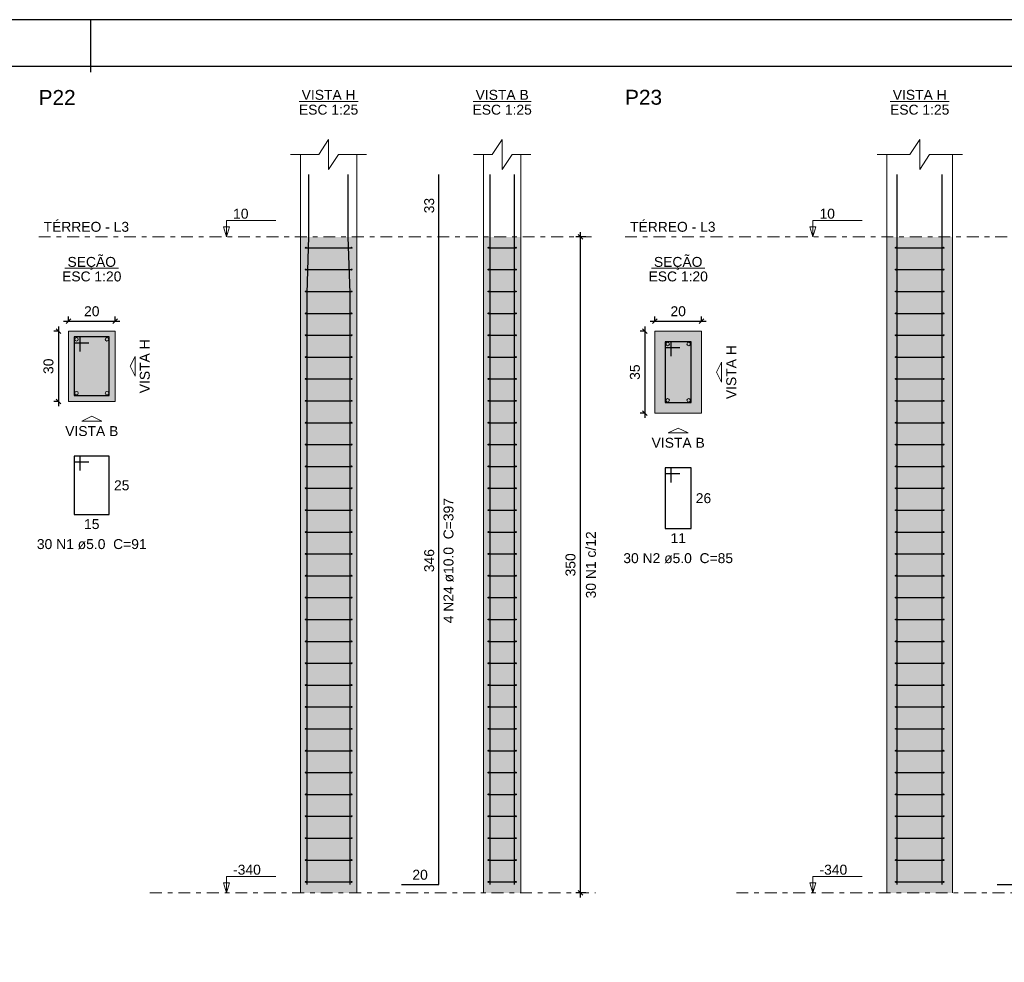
# Model space of a CAD drawing. Header units: millimetres. Extents: x 0 to 119, y 0 to 84.
# Tile 5 of 13: x 19 to 41, y 64 to 84. Entities that reach past the tile are written whole.
import ezdxf

# ---------------------------------------------------------------- set-up
doc = ezdxf.new("R2010")
doc.units = ezdxf.units.MM
doc.header["$MEASUREMENT"] = 0
doc.linetypes.add('DASHDOT', pattern=[2.54, 1.27, -0.635, 0, -0.635])
doc.linetypes.add('NULL', pattern=[0])
doc.layers.get('0').update_dxf_attribs({"lineweight": 18})
for name, color, linetype, lineweight in [('Descrição da armadura', 7, 'Continuous', 0), ('DT-Barras na forma', 2, 'Continuous', 30), ('DT-Barras no corte', 5, 'Continuous', 5), ('DT-Barras rebatidas', 2, 'Continuous', 30), ('DT-Cotas', 9, 'Continuous', 5), ('DT-Estribos na forma', 2, 'Continuous', 30), ('DT-Forma', 5, 'Continuous', 5), ('DT-Hachura seção pilares', 254, 'Continuous', 5), ('DT-Hachura vista pilares', 254, 'Continuous', 5), ('DT-Pontilhado', 9, 'DASHDOT', 5), ('DT-Textos', 7, 'Continuous', 5), ('DT-Título', 3, 'Continuous', 20), ('Textos armaduras', 7, 'Continuous', 0)]:
    doc.layers.add(name, color=color, linetype=linetype, lineweight=lineweight)
doc.layers.add('SEDUC_MARF', color=1, linetype='Continuous')
doc.layers.add('SEDUC_MARGG', color=7, linetype='Continuous')
doc.styles.add('Arial', font='txt')
doc.dimstyles.new('UM_20.000000', dxfattribs={"dimtxt": 0.18, "dimasz": 0.1, "dimexe": 0.1, "dimexo": 0.2, "dimgap": 0, "dimtad": 1, "dimtih": 1, "dimtoh": 1, "dimdec": 1, "dimlfac": 20, "dimzin": 0, "dimdsep": 46, "dimtxsty": 'Standard', "dimcen": 0.09, "dimdle": 0.1, "dimadec": 1, "dimazin": 2, "dimtfac": 1, "dimtdec": 4, "dimtofl": 0, "dimtmove": 0, "dimatfit": 3, "dimfxl": 1, "dimtolj": 1, "dimarcsym": 0})
doc.dimstyles.new('UM_25.000000', dxfattribs={"dimtxt": 0.18, "dimasz": 0.1, "dimexe": 0.1, "dimexo": 0.2, "dimgap": 0, "dimtad": 1, "dimtih": 1, "dimtoh": 1, "dimdec": 1, "dimlfac": 25, "dimzin": 0, "dimdsep": 46, "dimtxsty": 'Standard', "dimcen": 0.09, "dimdle": 0.1, "dimadec": 1, "dimazin": 2, "dimtfac": 1, "dimtdec": 4, "dimtofl": 0, "dimtmove": 0, "dimatfit": 3, "dimfxl": 1, "dimtolj": 1, "dimarcsym": 0})

# ---------------------------------------------------------------- blocks, each defined once
blk = doc.blocks.new('_Oblique')
at = {"color": 0, "linetype": 'ByBlock', "lineweight": -2}
blk.add_line((-0.5, -0.5), (0.5, 0.5), dxfattribs=at)
blk = doc.blocks.new('*D6')
at = {"layer": 'Defpoints', "color": 0}
for p in [(20.531167, 77.453308), (20.319367, 75.953308), (20.531167, 75.953308)]:
    blk.add_point(p, dxfattribs=at)
at = {"layer": 'DT-Cotas', "color": 0, "lineweight": -2}
for p, q in [((20.331167, 77.453308), (20.219367, 77.453308)), ((20.319367, 77.553308), (20.319367, 75.853308)), ((20.331167, 75.953308), (20.219367, 75.953308))]:
    blk.add_line(p, q, dxfattribs=at)
at = {"layer": 'DT-Cotas', "color": 0, "lineweight": -2, "xscale": 0.1, "yscale": 0.1, "zscale": 0.1}
for p, rotation in [((20.319367, 77.453308), 90), ((20.319367, 75.953308), 270)]:
    blk.add_blockref('_Oblique', p, dxfattribs=dict(at, rotation=rotation))
at = {"layer": 'DT-Cotas', "color": 7, "insert": (20.107567, 76.703308), "char_height": 0.2118, "attachment_point": 5, "rotation": 90, "style": 'Arial'}
blk.add_mtext('\\A1;30', dxfattribs=at)
blk = doc.blocks.new('*D7')
at = {"layer": 'Defpoints', "color": 0}
for p in [(21.531167, 77.665108), (20.531167, 77.453308), (21.531167, 77.453308)]:
    blk.add_point(p, dxfattribs=at)
at = {"layer": 'DT-Cotas', "color": 0, "lineweight": -2}
for p, q in [((20.431167, 77.665108), (21.631167, 77.665108)), ((20.531167, 77.653308), (20.531167, 77.765108)), ((21.531167, 77.653308), (21.531167, 77.765108))]:
    blk.add_line(p, q, dxfattribs=at)
at = {"layer": 'DT-Cotas', "color": 0, "lineweight": -2, "xscale": 0.1, "yscale": 0.1, "zscale": 0.1, "rotation": 180}
blk.add_blockref('_Oblique', (20.531167, 77.665108), dxfattribs=at)
at = {"layer": 'DT-Cotas', "color": 0, "lineweight": -2, "xscale": 0.1, "yscale": 0.1, "zscale": 0.1}
blk.add_blockref('_Oblique', (21.531167, 77.665108), dxfattribs=at)
at = {"layer": 'DT-Cotas', "color": 7, "insert": (21.031167, 77.876908), "char_height": 0.2118, "attachment_point": 5, "rotation": 0.0057296, "style": 'Arial'}
blk.add_mtext('\\A1;20', dxfattribs=at)
blk = doc.blocks.new('*D8')
at = {"layer": 'Defpoints', "color": 0}
for p in [(31.465178, 79.465408), (31.782878, 79.465408), (31.782878, 65.465408)]:
    blk.add_point(p, dxfattribs=at)
at = {"layer": 'DT-Cotas', "color": 0, "lineweight": -2}
for p, q in [((31.582878, 79.465408), (31.365178, 79.465408)), ((31.465178, 65.365408), (31.465178, 79.565408)), ((31.582878, 65.465408), (31.365178, 65.465408))]:
    blk.add_line(p, q, dxfattribs=at)
at = {"layer": 'DT-Cotas', "color": 0, "lineweight": -2, "xscale": 0.1, "yscale": 0.1, "zscale": 0.1}
for p, rotation in [((31.465178, 79.465408), 90), ((31.465178, 65.465408), 270)]:
    blk.add_blockref('_Oblique', p, dxfattribs=dict(at, rotation=rotation))
at = {"layer": 'DT-Cotas', "color": 7, "insert": (31.253378, 72.465408), "char_height": 0.2118, "attachment_point": 5, "rotation": 90, "style": 'Arial'}
blk.add_mtext('\\A1;350', dxfattribs=at)
blk = doc.blocks.new('*D9')
at = {"layer": 'Defpoints', "color": 0}
for p in [(33.051965, 77.453308), (32.840165, 75.703308), (33.051965, 75.703308)]:
    blk.add_point(p, dxfattribs=at)
at = {"layer": 'DT-Cotas', "color": 0, "lineweight": -2}
for p, q in [((32.851965, 77.453308), (32.740165, 77.453308)), ((32.840165, 77.553308), (32.840165, 75.603308)), ((32.851965, 75.703308), (32.740165, 75.703308))]:
    blk.add_line(p, q, dxfattribs=at)
at = {"layer": 'DT-Cotas', "color": 0, "lineweight": -2, "xscale": 0.1, "yscale": 0.1, "zscale": 0.1}
for p, rotation in [((32.840165, 77.453308), 90), ((32.840165, 75.703308), 270)]:
    blk.add_blockref('_Oblique', p, dxfattribs=dict(at, rotation=rotation))
at = {"layer": 'DT-Cotas', "color": 7, "insert": (32.628365, 76.578308), "char_height": 0.2118, "attachment_point": 5, "rotation": 90, "style": 'Arial'}
blk.add_mtext('\\A1;35', dxfattribs=at)
blk = doc.blocks.new('*D10')
at = {"layer": 'Defpoints', "color": 0}
for p in [(34.051965, 77.665108), (33.051965, 77.453308), (34.051965, 77.453308)]:
    blk.add_point(p, dxfattribs=at)
at = {"layer": 'DT-Cotas', "color": 0, "lineweight": -2}
for p, q in [((32.951965, 77.665108), (34.151965, 77.665108)), ((33.051965, 77.653308), (33.051965, 77.765108)), ((34.051965, 77.653308), (34.051965, 77.765108))]:
    blk.add_line(p, q, dxfattribs=at)
at = {"layer": 'DT-Cotas', "color": 0, "lineweight": -2, "xscale": 0.1, "yscale": 0.1, "zscale": 0.1, "rotation": 180}
blk.add_blockref('_Oblique', (33.051965, 77.665108), dxfattribs=at)
at = {"layer": 'DT-Cotas', "color": 0, "lineweight": -2, "xscale": 0.1, "yscale": 0.1, "zscale": 0.1}
blk.add_blockref('_Oblique', (34.051965, 77.665108), dxfattribs=at)
at = {"layer": 'DT-Cotas', "color": 7, "insert": (33.551965, 77.876908), "char_height": 0.2118, "attachment_point": 5, "rotation": 0.0057296, "style": 'Arial'}
blk.add_mtext('\\A1;20', dxfattribs=at)

msp = doc.modelspace()

# ---------------------------------------------------------------- hatches: boundary and pattern name
at = {"layer": 'DT-Hachura seção pilares', "linetype": 'Continuous'}
for points in [[(20.5312, 75.9533), (20.5312, 75.9533), (21.5312, 75.9533), (21.5312, 77.4533), (20.5312, 77.4533), (20.5312, 75.9533)], [(33.052, 75.7033), (33.052, 75.7033), (34.052, 75.7033), (34.052, 77.4533), (33.052, 77.4533), (33.052, 75.7033)]]:
    msp.add_hatch(color=254, dxfattribs=at).paths.add_polyline_path(points)
at = {"layer": 'DT-Hachura vista pilares', "linetype": 'Continuous'}
for points in [[(25.4882, 65.4654), (25.4882, 79.4654), (26.6882, 79.4654), (26.6882, 65.4654), (25.4882, 65.4654)], [(29.3944, 65.4654), (29.3944, 79.4654), (30.1944, 79.4654), (30.1944, 65.4654), (29.3944, 65.4654)], [(38.009, 65.4654), (38.009, 79.4654), (39.409, 79.4654), (39.409, 65.4654), (38.009, 65.4654)]]:
    msp.add_hatch(color=254, dxfattribs=at).paths.add_polyline_path(points)

# ---------------------------------------------------------------- linework, layer by layer
at = {"layer": 'DT-Barras na forma'}
for points in [[(25.6282, 65.6454), (25.6282, 78.2654), (25.6682, 79.4654), (25.6682, 80.7997)], [(26.5482, 65.6454), (26.5482, 78.2654), (26.5082, 79.4654), (26.5082, 80.7997)], [(29.5344, 65.6454), (29.5344, 78.2654), (29.5344, 79.4654), (29.5344, 80.7997)], [(30.0544, 65.6454), (30.0544, 78.2654), (30.0544, 79.4654), (30.0544, 80.7997)], [(38.229, 65.6454), (38.229, 79.4654), (38.229, 80.7997)], [(39.189, 65.6454), (39.189, 79.4654), (39.189, 80.7997)], [(20.7812, 77.0158), (20.7812, 77.3283), (20.6562, 77.3283), (20.6562, 76.0783), (21.4062, 76.0783), (21.4062, 77.3283), (20.6562, 77.3283), (20.6562, 77.2033), (20.9687, 77.2033)], [(33.402, 76.9158), (33.402, 77.2283), (33.277, 77.2283), (33.277, 75.9283), (33.827, 75.9283), (33.827, 77.2283), (33.277, 77.2283), (33.277, 77.1033), (33.5895, 77.1033)]]:
    msp.add_lwpolyline(points, dxfattribs=at)
at = {"layer": 'DT-Barras no corte'}
for centre in [(20.7062, 77.2783), (21.3562, 77.2783), (33.327, 77.1783), (33.777, 77.1783), (20.7062, 76.1283), (21.3562, 76.1283), (33.327, 75.9783), (33.777, 75.9783)]:
    msp.add_circle(centre, 0.0375, dxfattribs=at)
at = {"layer": 'DT-Barras rebatidas'}
for points in [[(27.6413, 65.6454), (28.4413, 65.6454), (28.4413, 79.4654), (28.4413, 80.7997)], [(40.3621, 65.6454), (41.1621, 65.6454), (41.1621, 79.4654), (41.1621, 80.7997)], [(20.7812, 74.4759), (20.7812, 74.7884), (20.6562, 74.7884), (20.6562, 73.5384), (21.4062, 73.5384), (21.4062, 74.7884), (20.6562, 74.7884), (20.6562, 74.6634), (20.9687, 74.6634)], [(33.402, 74.2259), (33.402, 74.5384), (33.277, 74.5384), (33.277, 73.2384), (33.827, 73.2384), (33.827, 74.5384), (33.277, 74.5384), (33.277, 74.4134), (33.5895, 74.4134)]]:
    msp.add_lwpolyline(points, dxfattribs=at)
at = {"layer": 'DT-Estribos na forma'}
for p, q in [((25.5982, 79.2321), (26.5782, 79.2321)), ((29.5044, 79.2321), (30.0844, 79.2321)), ((38.199, 79.2321), (39.219, 79.2321)), ((25.5982, 78.7654), (26.5782, 78.7654)), ((29.5044, 78.7654), (30.0844, 78.7654)), ((38.199, 78.7654), (39.219, 78.7654)), ((25.5982, 78.2987), (26.5782, 78.2987)), ((29.5044, 78.2987), (30.0844, 78.2987)), ((38.199, 78.2987), (39.219, 78.2987)), ((25.5982, 77.8321), (26.5782, 77.8321)), ((29.5044, 77.8321), (30.0844, 77.8321)), ((38.199, 77.8321), (39.219, 77.8321)), ((25.5982, 77.3654), (26.5782, 77.3654)), ((29.5044, 77.3654), (30.0844, 77.3654)), ((38.199, 77.3654), (39.219, 77.3654)), ((25.5982, 76.8987), (26.5782, 76.8987)), ((29.5044, 76.8987), (30.0844, 76.8987)), ((38.199, 76.8987), (39.219, 76.8987)), ((25.5982, 76.4321), (26.5782, 76.4321)), ((29.5044, 76.4321), (30.0844, 76.4321)), ((38.199, 76.4321), (39.219, 76.4321)), ((25.5982, 75.9654), (26.5782, 75.9654)), ((29.5044, 75.9654), (30.0844, 75.9654)), ((38.199, 75.9654), (39.219, 75.9654)), ((25.5982, 75.4987), (26.5782, 75.4987)), ((29.5044, 75.4987), (30.0844, 75.4987)), ((38.199, 75.4987), (39.219, 75.4987)), ((25.5982, 75.0321), (26.5782, 75.0321)), ((29.5044, 75.0321), (30.0844, 75.0321)), ((38.199, 75.0321), (39.219, 75.0321)), ((25.5982, 74.5654), (26.5782, 74.5654)), ((29.5044, 74.5654), (30.0844, 74.5654)), ((38.199, 74.5654), (39.219, 74.5654)), ((25.5982, 74.0987), (26.5782, 74.0987)), ((29.5044, 74.0987), (30.0844, 74.0987)), ((38.199, 74.0987), (39.219, 74.0987)), ((25.5982, 73.6321), (26.5782, 73.6321)), ((29.5044, 73.6321), (30.0844, 73.6321)), ((38.199, 73.6321), (39.219, 73.6321)), ((25.5982, 73.1654), (26.5782, 73.1654)), ((29.5044, 73.1654), (30.0844, 73.1654)), ((38.199, 73.1654), (39.219, 73.1654)), ((25.5982, 72.6987), (26.5782, 72.6987)), ((29.5044, 72.6987), (30.0844, 72.6987)), ((38.199, 72.6987), (39.219, 72.6987)), ((25.5982, 72.2321), (26.5782, 72.2321)), ((29.5044, 72.2321), (30.0844, 72.2321)), ((38.199, 72.2321), (39.219, 72.2321)), ((25.5982, 71.7654), (26.5782, 71.7654)), ((29.5044, 71.7654), (30.0844, 71.7654)), ((38.199, 71.7654), (39.219, 71.7654)), ((25.5982, 71.2987), (26.5782, 71.2987)), ((29.5044, 71.2987), (30.0844, 71.2987)), ((38.199, 71.2987), (39.219, 71.2987)), ((25.5982, 70.8321), (26.5782, 70.8321)), ((29.5044, 70.8321), (30.0844, 70.8321)), ((38.199, 70.8321), (39.219, 70.8321)), ((25.5982, 70.3654), (26.5782, 70.3654)), ((29.5044, 70.3654), (30.0844, 70.3654)), ((38.199, 70.3654), (39.219, 70.3654)), ((25.5982, 69.8987), (26.5782, 69.8987)), ((29.5044, 69.8987), (30.0844, 69.8987)), ((38.199, 69.8987), (39.219, 69.8987)), ((25.5982, 69.4321), (26.5782, 69.4321)), ((29.5044, 69.4321), (30.0844, 69.4321)), ((38.199, 69.4321), (39.219, 69.4321)), ((25.5982, 68.9654), (26.5782, 68.9654)), ((29.5044, 68.9654), (30.0844, 68.9654)), ((38.199, 68.9654), (39.219, 68.9654)), ((25.5982, 68.4987), (26.5782, 68.4987)), ((29.5044, 68.4987), (30.0844, 68.4987)), ((38.199, 68.4987), (39.219, 68.4987)), ((25.5982, 68.0321), (26.5782, 68.0321)), ((29.5044, 68.0321), (30.0844, 68.0321)), ((38.199, 68.0321), (39.219, 68.0321)), ((25.5982, 67.5654), (26.5782, 67.5654)), ((29.5044, 67.5654), (30.0844, 67.5654)), ((38.199, 67.5654), (39.219, 67.5654)), ((25.5982, 67.0987), (26.5782, 67.0987)), ((29.5044, 67.0987), (30.0844, 67.0987)), ((38.199, 67.0987), (39.219, 67.0987)), ((25.5982, 66.6321), (26.5782, 66.6321)), ((29.5044, 66.6321), (30.0844, 66.6321)), ((38.199, 66.6321), (39.219, 66.6321)), ((25.5982, 66.1654), (26.5782, 66.1654)), ((29.5044, 66.1654), (30.0844, 66.1654)), ((38.199, 66.1654), (39.219, 66.1654)), ((25.5982, 65.6987), (26.5782, 65.6987)), ((29.5044, 65.6987), (30.0844, 65.6987)), ((38.199, 65.6987), (39.219, 65.6987))]:
    msp.add_line(p, q, dxfattribs=at)
for centre in [(25.5982, 79.2321), (26.5782, 79.2321), (29.5044, 79.2321), (30.0844, 79.2321), (38.199, 79.2321), (39.219, 79.2321), (25.5982, 78.7654), (26.5782, 78.7654), (29.5044, 78.7654), (30.0844, 78.7654), (38.199, 78.7654), (39.219, 78.7654), (25.5982, 78.2987), (26.5782, 78.2987), (29.5044, 78.2987), (30.0844, 78.2987), (38.199, 78.2987), (39.219, 78.2987), (25.5982, 77.8321), (26.5782, 77.8321), (29.5044, 77.8321), (30.0844, 77.8321), (38.199, 77.8321), (39.219, 77.8321), (25.5982, 77.3654), (26.5782, 77.3654), (29.5044, 77.3654), (30.0844, 77.3654), (38.199, 77.3654), (39.219, 77.3654), (25.5982, 76.8987), (26.5782, 76.8987), (29.5044, 76.8987), (30.0844, 76.8987), (38.199, 76.8987), (39.219, 76.8987), (25.5982, 76.4321), (26.5782, 76.4321), (29.5044, 76.4321), (30.0844, 76.4321), (38.199, 76.4321), (39.219, 76.4321), (25.5982, 75.9654), (26.5782, 75.9654), (29.5044, 75.9654), (30.0844, 75.9654), (38.199, 75.9654), (39.219, 75.9654), (25.5982, 75.4987), (26.5782, 75.4987), (29.5044, 75.4987), (30.0844, 75.4987), (38.199, 75.4987), (39.219, 75.4987), (25.5982, 75.0321), (26.5782, 75.0321), (29.5044, 75.0321), (30.0844, 75.0321), (38.199, 75.0321), (39.219, 75.0321), (25.5982, 74.5654), (26.5782, 74.5654), (29.5044, 74.5654), (30.0844, 74.5654), (38.199, 74.5654), (39.219, 74.5654), (25.5982, 74.0987), (26.5782, 74.0987), (29.5044, 74.0987), (30.0844, 74.0987), (38.199, 74.0987), (39.219, 74.0987), (25.5982, 73.6321), (26.5782, 73.6321), (29.5044, 73.6321), (30.0844, 73.6321), (38.199, 73.6321), (39.219, 73.6321), (25.5982, 73.1654), (26.5782, 73.1654), (29.5044, 73.1654), (30.0844, 73.1654), (38.199, 73.1654), (39.219, 73.1654), (25.5982, 72.6987), (26.5782, 72.6987), (29.5044, 72.6987), (30.0844, 72.6987), (38.199, 72.6987), (39.219, 72.6987), (25.5982, 72.2321), (26.5782, 72.2321), (29.5044, 72.2321), (30.0844, 72.2321), (38.199, 72.2321), (39.219, 72.2321), (25.5982, 71.7654), (26.5782, 71.7654), (29.5044, 71.7654), (30.0844, 71.7654), (38.199, 71.7654), (39.219, 71.7654), (25.5982, 71.2987), (26.5782, 71.2987), (29.5044, 71.2987), (30.0844, 71.2987), (38.199, 71.2987), (39.219, 71.2987), (25.5982, 70.8321), (26.5782, 70.8321), (29.5044, 70.8321), (30.0844, 70.8321), (38.199, 70.8321), (39.219, 70.8321), (25.5982, 70.3654), (26.5782, 70.3654), (29.5044, 70.3654), (30.0844, 70.3654), (38.199, 70.3654), (39.219, 70.3654), (25.5982, 69.8987), (26.5782, 69.8987), (29.5044, 69.8987), (30.0844, 69.8987), (38.199, 69.8987), (39.219, 69.8987), (25.5982, 69.4321), (26.5782, 69.4321), (29.5044, 69.4321), (30.0844, 69.4321), (38.199, 69.4321), (39.219, 69.4321), (25.5982, 68.9654), (26.5782, 68.9654), (29.5044, 68.9654), (30.0844, 68.9654), (38.199, 68.9654), (39.219, 68.9654), (25.5982, 68.4987), (26.5782, 68.4987), (29.5044, 68.4987), (30.0844, 68.4987), (38.199, 68.4987), (39.219, 68.4987), (25.5982, 68.0321), (26.5782, 68.0321), (29.5044, 68.0321), (30.0844, 68.0321), (38.199, 68.0321), (39.219, 68.0321), (25.5982, 67.5654), (26.5782, 67.5654), (29.5044, 67.5654), (30.0844, 67.5654), (38.199, 67.5654), (39.219, 67.5654), (25.5982, 67.0987), (26.5782, 67.0987), (29.5044, 67.0987), (30.0844, 67.0987), (38.199, 67.0987), (39.219, 67.0987), (25.5982, 66.6321), (26.5782, 66.6321), (29.5044, 66.6321), (30.0844, 66.6321), (38.199, 66.6321), (39.219, 66.6321), (25.5982, 66.1654), (26.5782, 66.1654), (29.5044, 66.1654), (30.0844, 66.1654), (38.199, 66.1654), (39.219, 66.1654), (25.5982, 65.6987), (26.5782, 65.6987), (29.5044, 65.6987), (30.0844, 65.6987), (38.199, 65.6987), (39.219, 65.6987)]:
    msp.add_circle(centre, 0.01, dxfattribs=at)
at = {"layer": 'DT-Forma'}
for p, q in [((25.4882, 79.4654), (25.4882, 81.2233)), ((26.6882, 79.4654), (26.6882, 81.2233)), ((29.3944, 79.4654), (29.3944, 81.2233)), ((30.1944, 79.4654), (30.1944, 81.2233)), ((38.009, 79.4654), (38.009, 81.2233)), ((39.409, 79.4654), (39.409, 81.2233)), ((25.4882, 65.4654), (25.4882, 79.4654)), ((26.6882, 65.4654), (26.6882, 79.4654)), ((29.3944, 65.4654), (29.3944, 79.4654)), ((30.1944, 65.4654), (30.1944, 79.4654)), ((38.009, 65.4654), (38.009, 79.4654)), ((39.409, 65.4654), (39.409, 79.4654))]:
    msp.add_line(p, q, dxfattribs=at)
for points in [[(25.2764, 81.2233), (25.8764, 81.2233), (26.0882, 81.541), (26.0882, 80.9056), (26.3, 81.2233), (26.9, 81.2233)], [(29.1826, 81.2233), (29.5826, 81.2233), (29.7944, 81.541), (29.7944, 80.9056), (30.0062, 81.2233), (30.4062, 81.2233)], [(37.7972, 81.2233), (38.4972, 81.2233), (38.709, 81.541), (38.709, 80.9056), (38.9208, 81.2233), (39.6208, 81.2233)]]:
    msp.add_lwpolyline(points, dxfattribs=at)
for points in [[(20.5312, 75.9533), (21.5312, 75.9533), (21.5312, 77.4533), (20.5312, 77.4533), (20.5312, 75.9533)], [(33.052, 75.7033), (34.052, 75.7033), (34.052, 77.4533), (33.052, 77.4533), (33.052, 75.7033)]]:
    msp.add_lwpolyline(points, close=True, dxfattribs=at)
at = {"layer": 'DT-Pontilhado', "ltscale": 0.2}
for p, q in [((19.8975, 79.4654), (31.7829, 79.4654)), ((32.4183, 79.4654), (44.5037, 79.4654)), ((22.2725, 65.4654), (31.7829, 65.4654)), ((34.7933, 65.4654), (44.5037, 65.4654))]:
    msp.add_line(p, q, dxfattribs=at)
at = {"layer": 'DT-Textos'}
for p, q in [((25.4583, 82.3564), (26.718, 82.3564)), ((29.1727, 82.3564), (30.4161, 82.3564)), ((38.0791, 82.3564), (39.3388, 82.3564)), ((20.459, 78.7982), (21.6034, 78.7982)), ((32.9798, 78.7982), (34.1242, 78.7982))]:
    msp.add_line(p, q, dxfattribs=at)
for points in [[(23.9087, 79.4654), (23.9722, 79.6772), (23.8451, 79.6772), (23.9087, 79.4654), (23.9087, 79.8154), (24.9587, 79.8154)], [(36.4295, 79.4654), (36.493, 79.6772), (36.3659, 79.6772), (36.4295, 79.4654), (36.4295, 79.8154), (37.4795, 79.8154)], [(23.9087, 65.4654), (23.9722, 65.6772), (23.8451, 65.6772), (23.9087, 65.4654), (23.9087, 65.8154), (24.9587, 65.8154)], [(36.4295, 65.4654), (36.493, 65.6772), (36.3659, 65.6772), (36.4295, 65.4654), (36.4295, 65.8154), (37.4795, 65.8154)]]:
    msp.add_lwpolyline(points, dxfattribs=at)
for points in [[(21.9548, 76.7033), (21.9548, 76.4915), (21.8489, 76.7033), (21.9548, 76.9151), (21.9548, 76.7033)], [(34.4756, 76.5783), (34.4756, 76.3665), (34.3697, 76.5783), (34.4756, 76.7901), (34.4756, 76.5783)], [(21.0312, 75.5297), (20.8194, 75.5297), (21.0312, 75.6356), (21.243, 75.5297), (21.0312, 75.5297)], [(33.552, 75.2797), (33.3402, 75.2797), (33.552, 75.3856), (33.7638, 75.2797), (33.552, 75.2797)]]:
    msp.add_lwpolyline(points, close=True, dxfattribs=at)
at = {"layer": 'SEDUC_MARF'}
msp.add_line((21.0015, 84.1), (21.0015, 82.9804), dxfattribs=at)
msp.add_lwpolyline([(118.9, 84.1), (0, 84.1), (0, 0), (118.9, 0)], close=True, dxfattribs=at)
at = {"layer": 'SEDUC_MARGG'}
msp.add_lwpolyline([(2.5, 1), (117.9, 1), (117.9, 83.1), (2.5, 83.1), (2.5, 1)], dxfattribs=at)

# ---------------------------------------------------------------- texts
at = {"layer": 'Descrição da armadura', "linetype": 'NULL', "char_height": 0.2118, "attachment_point": 8, "rotation": 90.00021, "line_spacing_factor": 0.9, "style": 'Arial'}
for s, insert, width in [('4 N24 ø10.0  C=397', (28.7591, 72.555), 5.239541), ('30 N1 c/12', (31.7969, 72.4654), 2.845127)]:
    msp.add_mtext(s, dxfattribs=dict(at, insert=insert, width=width))
at = {"layer": 'Descrição da armadura', "linetype": 'NULL', "char_height": 0.2118, "width": 4.594404, "attachment_point": 8, "line_spacing_factor": 0.9, "style": 'Arial'}
for s, insert in [('30 N1 ø5.0  C=91', (21.031, 72.7969)), ('30 N2 ø5.0  C=85', (33.552, 72.4969))]:
    msp.add_mtext(s, dxfattribs=dict(at, insert=insert))
at = {"layer": 'DT-Textos', "linetype": 'NULL', "char_height": 0.2118, "line_spacing_factor": 0.798, "style": 'Arial'}
for s, insert, width, attachment_point in [('VISTA H', (26.088, 82.3879), 2.255996, 8), ('VISTA B', (29.794, 82.3879), 2.223994, 8), ('VISTA H', (38.709, 82.3879), 2.255996, 8), ('ESC 1:25', (26.088, 82.0709), 2.482559, 8), ('ESC 1:25', (29.794, 82.0709), 2.482559, 8), ('ESC 1:25', (38.709, 82.0709), 2.482559, 8), ('10', (24.049, 79.8509), 0.645137, 7), ('10', (36.569, 79.8509), 0.645137, 7), ('TÉRREO - L3', (20.003, 79.5709), 3.577422, 7), ('TÉRREO - L3', (32.524, 79.5709), 3.577422, 7), ('SEÇÃO', (21.031, 78.76), 2.030566, 8), ('SEÇÃO', (33.552, 78.76), 2.030566, 8), ('ESC 1:20', (21.031, 78.5119), 2.482559, 8), ('ESC 1:20', (33.552, 78.5119), 2.482559, 8), ('VISTA B', (21.031, 75.2119), 2.223994, 8), ('VISTA B', (33.552, 74.9619), 2.223994, 8), ('-340', (24.049, 65.8509), 1.16085, 7), ('-340', (36.569, 65.8509), 1.16085, 7)]:
    msp.add_mtext(s, dxfattribs=dict(at, insert=insert, width=width, attachment_point=attachment_point))
at = {"layer": 'DT-Textos', "linetype": 'NULL', "char_height": 0.2118, "width": 2.255996, "attachment_point": 8, "rotation": 90.00021, "line_spacing_factor": 0.798, "style": 'Arial'}
for insert in [(22.2721, 76.703), (34.7931, 76.578)]:
    msp.add_mtext('VISTA H', dxfattribs=dict(at, insert=insert))
at = {"layer": 'DT-Título', "linetype": 'NULL', "char_height": 0.3177, "width": 1.565781, "attachment_point": 7, "line_spacing_factor": 0.798, "style": 'Arial'}
for s, insert in [('P22', (19.897, 82.2818)), ('P23', (32.418, 82.2818))]:
    msp.add_mtext(s, dxfattribs=dict(at, insert=insert))
at = {"layer": 'Textos armaduras', "linetype": 'NULL', "char_height": 0.2118, "attachment_point": 8, "rotation": 90.00021, "line_spacing_factor": 0.9, "style": 'Arial'}
for s, insert, width in [('33', (28.344, 80.1326), 1.045137), ('346', (28.344, 72.5554), 1.367705)]:
    msp.add_mtext(s, dxfattribs=dict(at, insert=insert, width=width))
at = {"layer": 'Textos armaduras', "linetype": 'NULL', "char_height": 0.2118, "width": 1.045137, "line_spacing_factor": 0.9, "style": 'Arial'}
for s, insert, attachment_point in [('25', (21.5062, 74.2693), 1), ('26', (33.927, 73.9943), 1), ('15', (21.0312, 73.4411), 2), ('11', (33.552, 73.1411), 2), ('20', (28.0413, 65.7427), 8)]:
    msp.add_mtext(s, dxfattribs=dict(at, insert=insert, attachment_point=attachment_point))

# ---------------------------------------------------------------- dimensions: what is measured, and where the dimension line sits
at = {"layer": 'DT-Cotas'}
for base, p1, p2, dimstyle, override, picture, middle in [((31.4652, 79.4654), (31.7829, 65.4654), (31.7829, 79.4654), 'UM_25.000000', {"dimtxt": 0.2118, "dimasz": 0.1, "dimexe": 0.1, "dimexo": 0.2, "dimtad": 1, "dimtih": 0, "dimtoh": 0, "dimdec": 1, "dimlfac": 25, "dimzin": 8, "dimtxsty": 'Arial', "dimblk": 'Oblique', "dimblk1": 'Oblique', "dimblk2": 'Oblique', "dimsah": 1, "dimdle": 0.1, "dimse1": 0, "dimse2": 0, "dimclrt": 7, "dimadec": 1, "dimazin": 3, "dimtmove": 2, "dimldrblk": 'Oblique'}, '*D8', (31.2534, 72.4654)), ((20.3194, 75.9533), (20.5312, 77.4533), (20.5312, 75.9533), 'UM_20.000000', {"dimtxt": 0.2118, "dimasz": 0.1, "dimexe": 0.1, "dimexo": 0.2, "dimtad": 1, "dimtih": 0, "dimtoh": 0, "dimdec": 1, "dimlfac": 20, "dimzin": 8, "dimtxsty": 'Arial', "dimblk": 'Oblique', "dimblk1": 'Oblique', "dimblk2": 'Oblique', "dimsah": 1, "dimdle": 0.1, "dimse1": 0, "dimse2": 0, "dimclrt": 7, "dimadec": 1, "dimazin": 3, "dimtmove": 2, "dimldrblk": 'Oblique'}, '*D6', (20.1076, 76.7033)), ((32.8402, 75.7033), (33.052, 77.4533), (33.052, 75.7033), 'UM_20.000000', {"dimtxt": 0.2118, "dimasz": 0.1, "dimexe": 0.1, "dimexo": 0.2, "dimtad": 1, "dimtih": 0, "dimtoh": 0, "dimdec": 1, "dimlfac": 20, "dimzin": 8, "dimtxsty": 'Arial', "dimblk": 'Oblique', "dimblk1": 'Oblique', "dimblk2": 'Oblique', "dimsah": 1, "dimdle": 0.1, "dimse1": 0, "dimse2": 0, "dimclrt": 7, "dimadec": 1, "dimazin": 3, "dimtmove": 2, "dimldrblk": 'Oblique'}, '*D9', (32.6284, 76.5783))]:
    dim = msp.add_linear_dim(base=base, p1=p1, p2=p2, angle=90, dimstyle=dimstyle, override=override, dxfattribs=at)
    dim.commit()
    dim.dimension.update_dxf_attribs({"geometry": picture, "text_midpoint": middle, "dimtype": 160, "text_rotation": 90})
for base, p1, p2, picture, middle in [((21.5312, 77.6651), (20.5312, 77.4533), (21.5312, 77.4533), '*D7', (21.0312, 77.8769)), ((34.052, 77.6651), (33.052, 77.4533), (34.052, 77.4533), '*D10', (33.552, 77.8769))]:
    dim = msp.add_linear_dim(base=base, p1=p1, p2=p2, dimstyle='UM_20.000000', override={"dimtxt": 0.2118, "dimasz": 0.1, "dimexe": 0.1, "dimexo": 0.2, "dimtad": 1, "dimtih": 0, "dimtoh": 0, "dimdec": 1, "dimlfac": 20, "dimzin": 8, "dimtxsty": 'Arial', "dimblk": 'Oblique', "dimblk1": 'Oblique', "dimblk2": 'Oblique', "dimsah": 1, "dimdle": 0.1, "dimse1": 0, "dimse2": 0, "dimclrt": 7, "dimadec": 1, "dimazin": 3, "dimtmove": 2, "dimldrblk": 'Oblique'}, dxfattribs=at)
    dim.commit()
    dim.dimension.update_dxf_attribs({"geometry": picture, "text_midpoint": middle, "dimtype": 160, "text_rotation": 0.00573})

doc.saveas('drawing.dxf')
